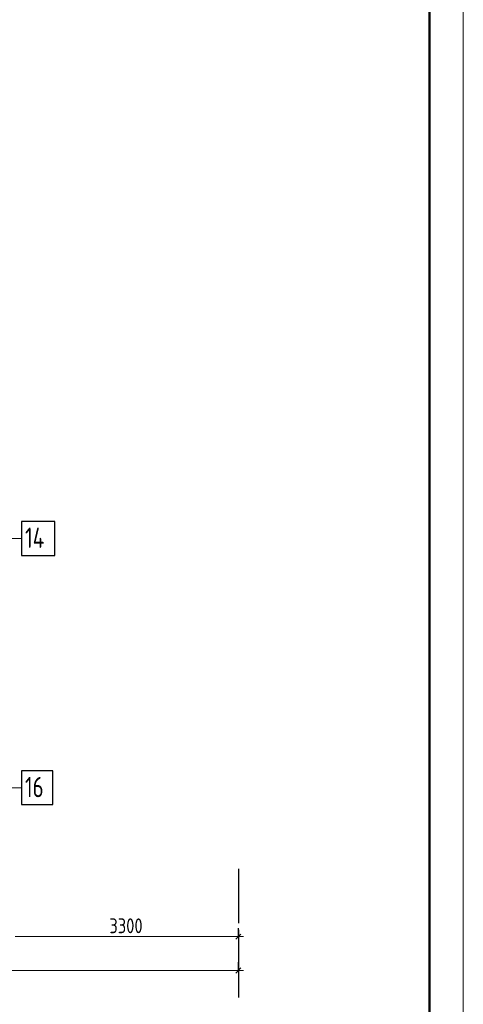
# Model space of a CAD drawing. Header units: millimetres. Extents: x 0 to 31317, y 0 to 42000.
# Tile 8 of 12: x 23140 to 29700, y 15930 to 30477. Entities that reach past the tile are written whole.
import ezdxf

# ---------------------------------------------------------------- set-up
doc = ezdxf.new("R2010")
doc.units = ezdxf.units.MM
doc.linetypes.add('______5', pattern=[1100, 800, -100, 100, -100])
for name, color, linetype, lineweight in [('Standard', 7, 'Continuous', 25), ('ДОП Верх по У', 7, 'Continuous', 25), ('Оси', 40, '______5', 18), ('Позиционная метка номер позиции', 7, 'Continuous', 13)]:
    doc.layers.add(name, color=color, linetype=linetype, lineweight=lineweight)
doc.styles.add('GOST 2.304-81', font='txt')
doc.styles.add('ISOCPEUR', font='txt')

msp = doc.modelspace()

# ---------------------------------------------------------------- linework, layer by layer
at = {"layer": 'Standard', "color": 251, "linetype": 'Continuous', "lineweight": -3, "true_color": 0x656565, "transparency": 33554687}
for p, q in [((26374, 16930), (26374, 17055)), ((26374, 16930), (26374, 16805)), ((26374, 16930), (26374, 16930)), ((26374, 16430), (26374, 16555)), ((26374, 16430), (26374, 16305)), ((26374, 16430), (26374, 16430))]:
    msp.add_line(p, q, dxfattribs=at)
at = {"layer": 'Standard', "color": 7, "linetype": 'Continuous', "lineweight": 13, "transparency": 33554687}
for p, q in [((23074, 16930), (26374, 16930)), ((26374, 16930), (26449, 16930)), ((7924, 16430), (26374, 16430)), ((26374, 16430), (26449, 16430))]:
    msp.add_line(p, q, dxfattribs=at)
at = {"layer": 'Standard', "color": 7, "linetype": 'Continuous', "lineweight": 25, "transparency": 33554687}
for p, q in [((26336, 16892), (26411, 16968)), ((26336, 16392), (26411, 16468))]:
    msp.add_line(p, q, dxfattribs=at)
at = {"layer": 'Standard', "color": 7, "linetype": 'Continuous', "lineweight": 13, "transparency": 33554687}
msp.add_lwpolyline([(0, 0), (29700, 0), (29700, 42000), (0, 42000), (0, 0)], close=True, dxfattribs=at)
at = {"layer": 'Standard', "color": 7, "linetype": 'Continuous', "lineweight": 50, "transparency": 33554687}
msp.add_lwpolyline([(2000, 41500), (29200, 41500), (29200, 500), (2000, 500), (2000, 41500)], close=True, dxfattribs=at)
at = {"layer": 'ДОП Верх по У', "color": 7, "linetype": 'Continuous', "lineweight": 25, "transparency": 33554687}
for points in [[(23169, 22563), (23659, 22563), (23659, 23063), (23169, 23063), (23169, 22563)], [(23169, 18880), (23629, 18880), (23629, 19380), (23169, 19380), (23169, 18880)]]:
    msp.add_lwpolyline(points, dxfattribs=at)
at = {"layer": 'Оси', "color": 8, "linetype": '______5', "lineweight": -3, "transparency": 33554687}
msp.add_line((26374, 17930), (26374, 15930), dxfattribs=at)
at = {"layer": 'Позиционная метка номер позиции', "color": 7, "linetype": 'Continuous', "lineweight": 13, "transparency": 33554687}
for points in [[(21143, 21527), (20669, 22001), (20669, 22813), (23169, 22813)], [(21143, 18230), (20669, 18704), (20669, 19130), (23169, 19130)]]:
    msp.add_lwpolyline(points, dxfattribs=at)

# ---------------------------------------------------------------- texts
at = {"layer": 'Standard', "color": 7, "linetype": 'Continuous', "lineweight": 25, "transparency": 33554687, "insert": (24466, 16980), "char_height": 220, "width": 641.48, "attachment_point": 7, "style": 'GOST 2.304-81'}
msp.add_mtext('3300', dxfattribs=at)
at = {"layer": 'ДОП Верх по У', "color": 7, "linetype": 'Continuous', "lineweight": 13, "transparency": 33554687, "char_height": 300, "attachment_point": 7, "style": 'ISOCPEUR'}
for s, insert, width in [('\\W0.76;14', (23219, 22673), 504.57), ('\\W0.75;16', (23219, 18990), 472.28)]:
    msp.add_mtext(s, dxfattribs=dict(at, insert=insert, width=width))

doc.saveas('drawing.dxf')
